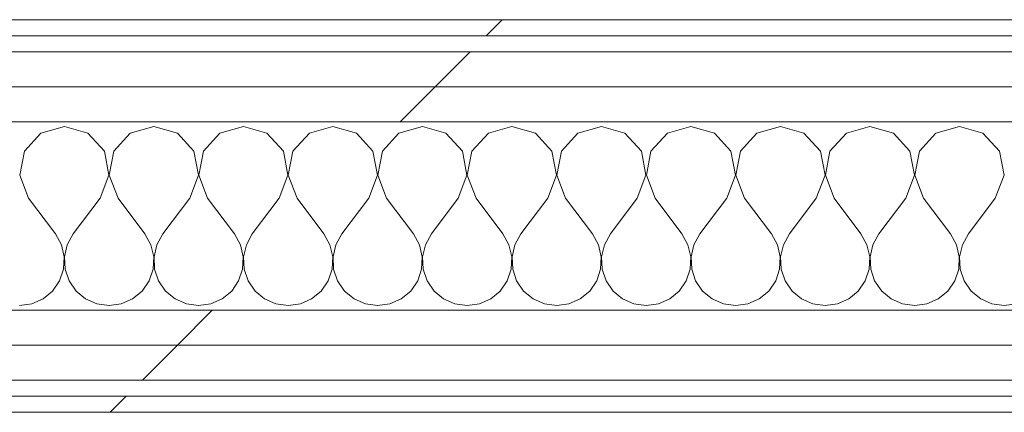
# Model space of a CAD drawing. Header units: millimetres. Extents: x -28277 to 305935, y -19284 to 4746.
# Tile 237 of 256: x 185565 to 185932, y -12070 to -11924. Entities that reach past the tile are written whole.
import ezdxf

# ---------------------------------------------------------------- set-up
doc = ezdxf.new("R2010")
doc.units = ezdxf.units.MM
doc.header["$MEASUREMENT"] = 0
doc.linetypes.add('Wipeout_Contour', pattern=[1000, 0, -1000])
doc.layers.add('Nuevo_08_E_Envans secs', color=7, linetype='Continuous')
doc.layers.add('Nuevo_08_E_Envans secs_Pluma_Nº__1', color=7, linetype='Continuous', lineweight=5)
for name, color, linetype, lineweight, true_color in [('Nuevo_08_E_Envans secs_Pluma_Nº__102', 7, 'Continuous', 5, 0xcccccc), ('Nuevo_08_E_Envans secs_Pluma_Nº__171', 171, 'Continuous', 13, 0xaaaaff), ('Nuevo_08_E_Envans secs_Pluma_Nº__177', 7, 'Continuous', 15, 0xf7e046)]:
    doc.layers.add(name, color=color, linetype=linetype, lineweight=lineweight, true_color=true_color)
pattern_1 = [(45, (184431.64, 0), (-367.696, 367.696), [390, -130]), (45, (184431.64, 367.7), (-367.696, 367.696), [390, -130])]

# ---------------------------------------------------------------- blocks, each defined once
blk = doc.blocks.new('*X622', base_point=(184431.64, 0))
at = {"layer": 'Nuevo_08_E_Envans secs_Pluma_Nº__102', "color": 254, "linetype": 'Continuous', "lineweight": 5, "true_color": 0xcccccc}
for p, q in [((185581.64, -11963.64), (185572.88, -11966.13)), ((185590.41, -11966.13), (185581.64, -11963.64)), ((185614.98, -11963.64), (185606.21, -11966.13)), ((185623.74, -11966.13), (185614.98, -11963.64)), ((185648.31, -11963.64), (185639.55, -11966.13)), ((185657.07, -11966.13), (185648.31, -11963.64)), ((185681.64, -11963.64), (185672.88, -11966.13)), ((185690.41, -11966.13), (185681.64, -11963.64)), ((185714.98, -11963.64), (185706.21, -11966.13)), ((185723.74, -11966.13), (185714.98, -11963.64)), ((185748.31, -11963.64), (185739.55, -11966.13)), ((185757.07, -11966.13), (185748.31, -11963.64)), ((185781.64, -11963.64), (185772.88, -11966.13)), ((185790.41, -11966.13), (185781.64, -11963.64)), ((185814.98, -11963.64), (185806.21, -11966.13)), ((185823.74, -11966.13), (185814.98, -11963.64)), ((185848.31, -11963.64), (185839.55, -11966.13)), ((185857.07, -11966.13), (185848.31, -11963.64)), ((185881.64, -11963.64), (185872.88, -11966.13)), ((185890.41, -11966.13), (185881.64, -11963.64)), ((185914.98, -11963.64), (185906.21, -11966.13)), ((185923.74, -11966.13), (185914.98, -11963.64)), ((185572.88, -11966.13), (185566.74, -11972.86)), ((185596.55, -11972.86), (185590.41, -11966.13)), ((185606.21, -11966.13), (185600.07, -11972.86)), ((185629.88, -11972.86), (185623.74, -11966.13)), ((185639.55, -11966.13), (185633.4, -11972.86)), ((185663.22, -11972.86), (185657.07, -11966.13)), ((185672.88, -11966.13), (185666.74, -11972.86)), ((185696.55, -11972.86), (185690.41, -11966.13)), ((185706.21, -11966.13), (185700.07, -11972.86)), ((185729.88, -11972.86), (185723.74, -11966.13)), ((185739.55, -11966.13), (185733.4, -11972.86)), ((185763.22, -11972.86), (185757.07, -11966.13)), ((185772.88, -11966.13), (185766.74, -11972.86)), ((185796.55, -11972.86), (185790.41, -11966.13)), ((185806.21, -11966.13), (185800.07, -11972.86)), ((185829.88, -11972.86), (185823.74, -11966.13)), ((185839.55, -11966.13), (185833.4, -11972.86)), ((185863.22, -11972.86), (185857.07, -11966.13)), ((185872.88, -11966.13), (185866.74, -11972.86)), ((185896.55, -11972.86), (185890.41, -11966.13)), ((185906.21, -11966.13), (185900.07, -11972.86)), ((185929.88, -11972.86), (185923.74, -11966.13)), ((185566.74, -11972.86), (185565.04, -11981.81)), ((185598.24, -11981.81), (185596.55, -11972.86)), ((185600.07, -11972.86), (185598.38, -11981.81)), ((185631.58, -11981.81), (185629.88, -11972.86)), ((185633.4, -11972.86), (185631.71, -11981.81)), ((185664.91, -11981.81), (185663.22, -11972.86)), ((185666.74, -11972.86), (185665.04, -11981.81)), ((185698.24, -11981.81), (185696.55, -11972.86)), ((185700.07, -11972.86), (185698.38, -11981.81)), ((185731.58, -11981.81), (185729.88, -11972.86)), ((185733.4, -11972.86), (185731.71, -11981.81)), ((185764.91, -11981.81), (185763.22, -11972.86)), ((185766.74, -11972.86), (185765.04, -11981.81)), ((185798.24, -11981.81), (185796.55, -11972.86)), ((185800.07, -11972.86), (185798.38, -11981.81)), ((185831.58, -11981.81), (185829.88, -11972.86)), ((185833.4, -11972.86), (185831.71, -11981.81)), ((185864.91, -11981.81), (185863.22, -11972.86)), ((185866.74, -11972.86), (185865.04, -11981.81)), ((185898.24, -11981.81), (185896.55, -11972.86)), ((185900.07, -11972.86), (185898.38, -11981.81)), ((185931.58, -11981.81), (185929.88, -11972.86)), ((185565.04, -11981.81), (185568.31, -11990.31)), ((185594.98, -11990.31), (185598.24, -11981.81)), ((185598.38, -11981.81), (185601.64, -11990.31)), ((185628.31, -11990.31), (185631.58, -11981.81)), ((185631.71, -11981.81), (185634.98, -11990.31)), ((185661.64, -11990.31), (185664.91, -11981.81)), ((185665.04, -11981.81), (185668.31, -11990.31)), ((185694.98, -11990.31), (185698.24, -11981.81)), ((185698.38, -11981.81), (185701.64, -11990.31)), ((185728.31, -11990.31), (185731.58, -11981.81)), ((185731.71, -11981.81), (185734.98, -11990.31)), ((185761.64, -11990.31), (185764.91, -11981.81)), ((185765.04, -11981.81), (185768.31, -11990.31)), ((185794.98, -11990.31), (185798.24, -11981.81)), ((185798.38, -11981.81), (185801.64, -11990.31)), ((185828.31, -11990.31), (185831.58, -11981.81)), ((185831.71, -11981.81), (185834.98, -11990.31)), ((185861.64, -11990.31), (185864.91, -11981.81)), ((185865.04, -11981.81), (185868.31, -11990.31)), ((185894.98, -11990.31), (185898.24, -11981.81)), ((185898.38, -11981.81), (185901.64, -11990.31)), ((185928.31, -11990.31), (185931.58, -11981.81)), ((185568.31, -11990.31), (185578.31, -12003.64)), ((185594.98, -11990.31), (185584.98, -12003.64)), ((185601.64, -11990.31), (185611.64, -12003.64)), ((185628.31, -11990.31), (185618.31, -12003.64)), ((185634.98, -11990.31), (185644.98, -12003.64)), ((185661.64, -11990.31), (185651.64, -12003.64)), ((185668.31, -11990.31), (185678.31, -12003.64)), ((185694.98, -11990.31), (185684.98, -12003.64)), ((185701.64, -11990.31), (185711.64, -12003.64)), ((185728.31, -11990.31), (185718.31, -12003.64)), ((185734.98, -11990.31), (185744.98, -12003.64)), ((185761.64, -11990.31), (185751.64, -12003.64)), ((185768.31, -11990.31), (185778.31, -12003.64)), ((185794.98, -11990.31), (185784.98, -12003.64)), ((185801.64, -11990.31), (185811.64, -12003.64)), ((185828.31, -11990.31), (185818.31, -12003.64)), ((185834.98, -11990.31), (185844.98, -12003.64)), ((185861.64, -11990.31), (185851.64, -12003.64)), ((185868.31, -11990.31), (185878.31, -12003.64)), ((185894.98, -11990.31), (185884.98, -12003.64)), ((185901.64, -11990.31), (185911.64, -12003.64)), ((185928.31, -11990.31), (185918.31, -12003.64)), ((185580.54, -12007.67), (185578.31, -12003.64)), ((185584.98, -12003.64), (185582.75, -12007.67)), ((185613.87, -12007.67), (185611.64, -12003.64)), ((185618.31, -12003.64), (185616.08, -12007.67)), ((185647.2, -12007.67), (185644.98, -12003.64)), ((185651.64, -12003.64), (185649.42, -12007.67)), ((185680.54, -12007.67), (185678.31, -12003.64)), ((185684.98, -12003.64), (185682.75, -12007.67)), ((185713.87, -12007.67), (185711.64, -12003.64)), ((185718.31, -12003.64), (185716.08, -12007.67)), ((185747.2, -12007.67), (185744.98, -12003.64)), ((185751.64, -12003.64), (185749.42, -12007.67)), ((185780.54, -12007.67), (185778.31, -12003.64)), ((185784.98, -12003.64), (185782.75, -12007.67)), ((185813.87, -12007.67), (185811.64, -12003.64)), ((185818.31, -12003.64), (185816.08, -12007.67)), ((185847.2, -12007.67), (185844.98, -12003.64)), ((185851.64, -12003.64), (185849.42, -12007.67)), ((185880.54, -12007.67), (185878.31, -12003.64)), ((185884.98, -12003.64), (185882.75, -12007.67)), ((185913.87, -12007.67), (185911.64, -12003.64)), ((185918.31, -12003.64), (185916.08, -12007.67)), ((185581.58, -12012.15), (185580.54, -12007.67)), ((185582.75, -12007.67), (185581.71, -12012.15)), ((185614.91, -12012.15), (185613.87, -12007.67)), ((185616.08, -12007.67), (185615.04, -12012.15)), ((185648.24, -12012.15), (185647.2, -12007.67)), ((185649.42, -12007.67), (185648.38, -12012.15)), ((185681.58, -12012.15), (185680.54, -12007.67)), ((185682.75, -12007.67), (185681.71, -12012.15)), ((185714.91, -12012.15), (185713.87, -12007.67)), ((185716.08, -12007.67), (185715.04, -12012.15)), ((185748.24, -12012.15), (185747.2, -12007.67)), ((185749.42, -12007.67), (185748.38, -12012.15)), ((185781.58, -12012.15), (185780.54, -12007.67)), ((185782.75, -12007.67), (185781.71, -12012.15)), ((185814.91, -12012.15), (185813.87, -12007.67)), ((185816.08, -12007.67), (185815.04, -12012.15)), ((185848.24, -12012.15), (185847.2, -12007.67)), ((185849.42, -12007.67), (185848.38, -12012.15)), ((185881.58, -12012.15), (185880.54, -12007.67)), ((185882.75, -12007.67), (185881.71, -12012.15)), ((185914.91, -12012.15), (185913.87, -12007.67)), ((185916.08, -12007.67), (185915.04, -12012.15)), ((185581.35, -12016.74), (185581.58, -12012.15)), ((185581.71, -12012.15), (185581.93, -12016.74)), ((185614.69, -12016.74), (185614.91, -12012.15)), ((185615.04, -12012.15), (185615.27, -12016.74)), ((185648.02, -12016.74), (185648.24, -12012.15)), ((185648.38, -12012.15), (185648.6, -12016.74)), ((185681.35, -12016.74), (185681.58, -12012.15)), ((185681.71, -12012.15), (185681.93, -12016.74)), ((185714.69, -12016.74), (185714.91, -12012.15)), ((185715.04, -12012.15), (185715.27, -12016.74)), ((185748.02, -12016.74), (185748.24, -12012.15)), ((185748.38, -12012.15), (185748.6, -12016.74)), ((185781.35, -12016.74), (185781.58, -12012.15)), ((185781.71, -12012.15), (185781.93, -12016.74)), ((185814.69, -12016.74), (185814.91, -12012.15)), ((185815.04, -12012.15), (185815.27, -12016.74)), ((185848.02, -12016.74), (185848.24, -12012.15)), ((185848.38, -12012.15), (185848.6, -12016.74)), ((185881.35, -12016.74), (185881.58, -12012.15)), ((185881.71, -12012.15), (185881.93, -12016.74)), ((185914.69, -12016.74), (185914.91, -12012.15)), ((185915.04, -12012.15), (185915.27, -12016.74)), ((185579.88, -12021.1), (185581.35, -12016.74)), ((185581.93, -12016.74), (185583.4, -12021.1)), ((185613.22, -12021.1), (185614.69, -12016.74)), ((185615.27, -12016.74), (185616.74, -12021.1)), ((185646.55, -12021.1), (185648.02, -12016.74)), ((185648.6, -12016.74), (185650.07, -12021.1)), ((185679.88, -12021.1), (185681.35, -12016.74)), ((185681.93, -12016.74), (185683.4, -12021.1)), ((185713.22, -12021.1), (185714.69, -12016.74)), ((185715.27, -12016.74), (185716.74, -12021.1)), ((185746.55, -12021.1), (185748.02, -12016.74)), ((185748.6, -12016.74), (185750.07, -12021.1)), ((185779.88, -12021.1), (185781.35, -12016.74)), ((185781.93, -12016.74), (185783.4, -12021.1)), ((185813.22, -12021.1), (185814.69, -12016.74)), ((185815.27, -12016.74), (185816.74, -12021.1)), ((185846.55, -12021.1), (185848.02, -12016.74)), ((185848.6, -12016.74), (185850.07, -12021.1)), ((185879.88, -12021.1), (185881.35, -12016.74)), ((185881.93, -12016.74), (185883.4, -12021.1)), ((185913.22, -12021.1), (185914.69, -12016.74)), ((185915.27, -12016.74), (185916.74, -12021.1)), ((185577.28, -12024.89), (185579.88, -12021.1)), ((185583.4, -12021.1), (185586.01, -12024.89)), ((185610.61, -12024.89), (185613.22, -12021.1)), ((185616.74, -12021.1), (185619.34, -12024.89)), ((185643.95, -12024.89), (185646.55, -12021.1)), ((185650.07, -12021.1), (185652.67, -12024.89)), ((185677.28, -12024.89), (185679.88, -12021.1)), ((185683.4, -12021.1), (185686.01, -12024.89)), ((185710.61, -12024.89), (185713.22, -12021.1)), ((185716.74, -12021.1), (185719.34, -12024.89)), ((185743.95, -12024.89), (185746.55, -12021.1)), ((185750.07, -12021.1), (185752.67, -12024.89)), ((185777.28, -12024.89), (185779.88, -12021.1)), ((185783.4, -12021.1), (185786.01, -12024.89)), ((185810.61, -12024.89), (185813.22, -12021.1)), ((185816.74, -12021.1), (185819.34, -12024.89)), ((185843.95, -12024.89), (185846.55, -12021.1)), ((185850.07, -12021.1), (185852.67, -12024.89)), ((185877.28, -12024.89), (185879.88, -12021.1)), ((185883.4, -12021.1), (185886.01, -12024.89)), ((185910.61, -12024.89), (185913.22, -12021.1)), ((185916.74, -12021.1), (185919.34, -12024.89)), ((185573.74, -12027.82), (185577.28, -12024.89)), ((185586.01, -12024.89), (185589.55, -12027.82)), ((185607.07, -12027.82), (185610.61, -12024.89)), ((185619.34, -12024.89), (185622.88, -12027.82)), ((185640.41, -12027.82), (185643.95, -12024.89)), ((185652.67, -12024.89), (185656.21, -12027.82)), ((185673.74, -12027.82), (185677.28, -12024.89)), ((185686.01, -12024.89), (185689.55, -12027.82)), ((185707.07, -12027.82), (185710.61, -12024.89)), ((185719.34, -12024.89), (185722.88, -12027.82)), ((185740.41, -12027.82), (185743.95, -12024.89)), ((185752.67, -12024.89), (185756.21, -12027.82)), ((185773.74, -12027.82), (185777.28, -12024.89)), ((185786.01, -12024.89), (185789.55, -12027.82)), ((185807.07, -12027.82), (185810.61, -12024.89)), ((185819.34, -12024.89), (185822.88, -12027.82)), ((185840.41, -12027.82), (185843.95, -12024.89)), ((185852.67, -12024.89), (185856.21, -12027.82)), ((185873.74, -12027.82), (185877.28, -12024.89)), ((185886.01, -12024.89), (185889.55, -12027.82)), ((185907.07, -12027.82), (185910.61, -12024.89)), ((185919.34, -12024.89), (185922.88, -12027.82)), ((185564.98, -12030.31), (185569.53, -12029.67)), ((185569.53, -12029.67), (185573.74, -12027.82)), ((185589.55, -12027.82), (185593.76, -12029.67)), ((185593.76, -12029.67), (185598.31, -12030.31)), ((185598.31, -12030.31), (185602.86, -12029.67)), ((185602.86, -12029.67), (185607.07, -12027.82)), ((185622.88, -12027.82), (185627.09, -12029.67)), ((185627.09, -12029.67), (185631.64, -12030.31)), ((185631.64, -12030.31), (185636.2, -12029.67)), ((185636.2, -12029.67), (185640.41, -12027.82)), ((185656.21, -12027.82), (185660.42, -12029.67)), ((185660.42, -12029.67), (185664.98, -12030.31)), ((185664.98, -12030.31), (185669.53, -12029.67)), ((185669.53, -12029.67), (185673.74, -12027.82)), ((185689.55, -12027.82), (185693.76, -12029.67)), ((185693.76, -12029.67), (185698.31, -12030.31)), ((185698.31, -12030.31), (185702.86, -12029.67)), ((185702.86, -12029.67), (185707.07, -12027.82)), ((185722.88, -12027.82), (185727.09, -12029.67)), ((185727.09, -12029.67), (185731.64, -12030.31)), ((185731.64, -12030.31), (185736.2, -12029.67)), ((185736.2, -12029.67), (185740.41, -12027.82)), ((185756.21, -12027.82), (185760.42, -12029.67)), ((185760.42, -12029.67), (185764.98, -12030.31)), ((185764.98, -12030.31), (185769.53, -12029.67)), ((185769.53, -12029.67), (185773.74, -12027.82)), ((185789.55, -12027.82), (185793.76, -12029.67)), ((185793.76, -12029.67), (185798.31, -12030.31)), ((185798.31, -12030.31), (185802.86, -12029.67)), ((185802.86, -12029.67), (185807.07, -12027.82)), ((185822.88, -12027.82), (185827.09, -12029.67)), ((185827.09, -12029.67), (185831.64, -12030.31)), ((185831.64, -12030.31), (185836.2, -12029.67)), ((185836.2, -12029.67), (185840.41, -12027.82)), ((185856.21, -12027.82), (185860.42, -12029.67)), ((185860.42, -12029.67), (185864.98, -12030.31)), ((185864.98, -12030.31), (185869.53, -12029.67)), ((185869.53, -12029.67), (185873.74, -12027.82)), ((185889.55, -12027.82), (185893.76, -12029.67)), ((185893.76, -12029.67), (185898.31, -12030.31)), ((185898.31, -12030.31), (185902.86, -12029.67)), ((185902.86, -12029.67), (185907.07, -12027.82)), ((185922.88, -12027.82), (185927.09, -12029.67)), ((185927.09, -12029.67), (185931.64, -12030.31)), ((185931.64, -12030.31), (185936.2, -12029.67))]:
    blk.add_line(p, q, dxfattribs=at)
blk = doc.blocks.new('Muro_177_7', base_point=(190513.75, -12069.98))
at = {"color": 254, "linetype": 'Wipeout_Contour', "lineweight": 0, "ltscale": 747605.053685}
blk.add_wipeout([(184801.53, -11923.98), (184801.53, -11929.98), (188239.04, -11929.98), (188239.04, -11923.98)], dxfattribs=at).dxf.layer = 'Nuevo_08_E_Envans secs'
at = {"color": 254, "linetype": 'Wipeout_Contour', "lineweight": 0, "ltscale": 747620.988418}
blk.add_wipeout([(184807.53, -11948.98), (188239.04, -11948.98), (188239.04, -11935.98), (184807.53, -11935.98)], dxfattribs=at).dxf.layer = 'Nuevo_08_E_Envans secs'
at = {"color": 254, "linetype": 'Wipeout_Contour', "lineweight": 0, "ltscale": 746222.90916}
blk.add_wipeout([(185275.53, -12069.98), (187054.56, -12069.98), (187054.56, -12063.98), (185275.53, -12063.98)], dxfattribs=at).dxf.layer = 'Nuevo_08_E_Envans secs'
at = {"layer": 'Nuevo_08_E_Envans secs_Pluma_Nº__171', "linetype": 'Continuous', "lineweight": 13, "true_color": 0xaaaaff}
h = blk.add_hatch(dxfattribs=at)
h.set_pattern_fill('Panellat_HPL_0007', color=161, style=0, pattern_type=2)
h.set_pattern_definition(pattern_1)
h.paths.add_polyline_path([(184801.53, -11923.98), (184801.53, -11929.98), (188239.04, -11929.98), (188239.04, -11923.98)])
h = blk.add_hatch(dxfattribs=at)
h.set_pattern_fill('Panellat_HPL_0007', color=161, style=0, pattern_type=2)
h.set_pattern_definition(pattern_1)
h.paths.add_polyline_path([(185275.53, -12069.98), (187054.56, -12069.98), (187054.56, -12063.98), (185275.53, -12063.98)])
at = {"layer": 'Nuevo_08_E_Envans secs_Pluma_Nº__177', "linetype": 'Continuous', "lineweight": 15, "true_color": 0xf7e046}
h = blk.add_hatch(dxfattribs=at)
h.set_pattern_fill('Panellat_HPL_0007', color=53, style=0, pattern_type=2)
h.set_pattern_definition(pattern_1)
h.paths.add_polyline_path([(184807.53, -11948.98), (188239.04, -11948.98), (188239.04, -11935.98), (184807.53, -11935.98)])
at = {"layer": 'Nuevo_08_E_Envans secs_Pluma_Nº__1', "color": 7, "linetype": 'Continuous', "lineweight": 5}
for p, q in [((188239.04, -11929.98), (184807.53, -11929.98)), ((188239.04, -11935.98), (184807.53, -11935.98)), ((187054.56, -12063.98), (185275.53, -12063.98))]:
    blk.add_line(p, q, dxfattribs=at)
at = {"layer": 'Nuevo_08_E_Envans secs_Pluma_Nº__1', "color": 7, "linetype": 'Continuous', "lineweight": 5, "flags": 128}
for points in [[(188239.04, -11923.98), (184795.53, -11923.98)], [(185275.53, -12069.98), (187054.56, -12069.98)]]:
    blk.add_lwpolyline(points, dxfattribs=at)
at = {"color": 254, "linetype": 'Wipeout_Contour', "lineweight": 0, "ltscale": 747650.258883}
blk.add_wipeout([(184820.53, -11961.98), (188239.04, -11961.98), (188239.04, -11948.98), (184820.53, -11948.98)], dxfattribs=at).dxf.layer = 'Nuevo_08_E_Envans secs'
at = {"layer": 'Nuevo_08_E_Envans secs_Pluma_Nº__177', "linetype": 'Continuous', "lineweight": 15, "true_color": 0xf7e046}
h = blk.add_hatch(dxfattribs=at)
h.set_pattern_fill('Panellat_HPL_0007', color=53, style=0, pattern_type=2)
h.set_pattern_definition(pattern_1)
h.paths.add_polyline_path([(184820.53, -11961.98), (188239.04, -11961.98), (188239.04, -11948.98), (184820.53, -11948.98)])
at = {"layer": 'Nuevo_08_E_Envans secs_Pluma_Nº__1', "color": 7, "linetype": 'Continuous', "lineweight": 5}
for p, q in [((188239.04, -11948.98), (184820.53, -11948.98)), ((187092.56, -11961.98), (185250.53, -11961.98))]:
    blk.add_line(p, q, dxfattribs=at)
at = {"layer": 'Nuevo_08_E_Envans secs', "color": 7, "lineweight": 20}
blk.add_blockref('*X622', (184431.64, 0), dxfattribs=at)
at = {"color": 254, "linetype": 'Wipeout_Contour', "lineweight": 0, "ltscale": 746215.546195}
blk.add_wipeout([(185250.53, -12044.98), (187079.56, -12044.98), (187079.56, -12031.98), (185250.53, -12031.98)], dxfattribs=at).dxf.layer = 'Nuevo_08_E_Envans secs'
at = {"layer": 'Nuevo_08_E_Envans secs_Pluma_Nº__177', "linetype": 'Continuous', "lineweight": 15, "true_color": 0xf7e046}
h = blk.add_hatch(dxfattribs=at)
h.set_pattern_fill('Panellat_HPL_0007', color=53, style=0, pattern_type=2)
h.set_pattern_definition(pattern_1)
h.paths.add_polyline_path([(185250.53, -12044.98), (187079.56, -12044.98), (187079.56, -12031.98), (185250.53, -12031.98)])
at = {"layer": 'Nuevo_08_E_Envans secs_Pluma_Nº__1', "color": 7, "linetype": 'Continuous', "lineweight": 5}
blk.add_line((187079.56, -12031.98), (185250.53, -12031.98), dxfattribs=at)
at = {"color": 254, "linetype": 'Wipeout_Contour', "lineweight": 0, "ltscale": 746218.902618}
blk.add_wipeout([(185263.53, -12057.98), (187066.56, -12057.98), (187066.56, -12044.98), (185263.53, -12044.98)], dxfattribs=at).dxf.layer = 'Nuevo_08_E_Envans secs'
at = {"layer": 'Nuevo_08_E_Envans secs_Pluma_Nº__177', "linetype": 'Continuous', "lineweight": 15, "true_color": 0xf7e046}
h = blk.add_hatch(dxfattribs=at)
h.set_pattern_fill('Panellat_HPL_0007', color=53, style=0, pattern_type=2)
h.set_pattern_definition(pattern_1)
h.paths.add_polyline_path([(185263.53, -12057.98), (187066.56, -12057.98), (187066.56, -12044.98), (185263.53, -12044.98)])
at = {"layer": 'Nuevo_08_E_Envans secs_Pluma_Nº__1', "color": 7, "linetype": 'Continuous', "lineweight": 5}
for p, q in [((187066.56, -12044.98), (185263.53, -12044.98)), ((187060.56, -12057.98), (185269.53, -12057.98))]:
    blk.add_line(p, q, dxfattribs=at)

msp = doc.modelspace()

# ---------------------------------------------------------------- block references
at = {"layer": 'Nuevo_08_E_Envans secs', "color": 7, "lineweight": 20}
msp.add_blockref('Muro_177_7', (190513.749, -12069.976), dxfattribs=at)

doc.saveas('drawing.dxf')
